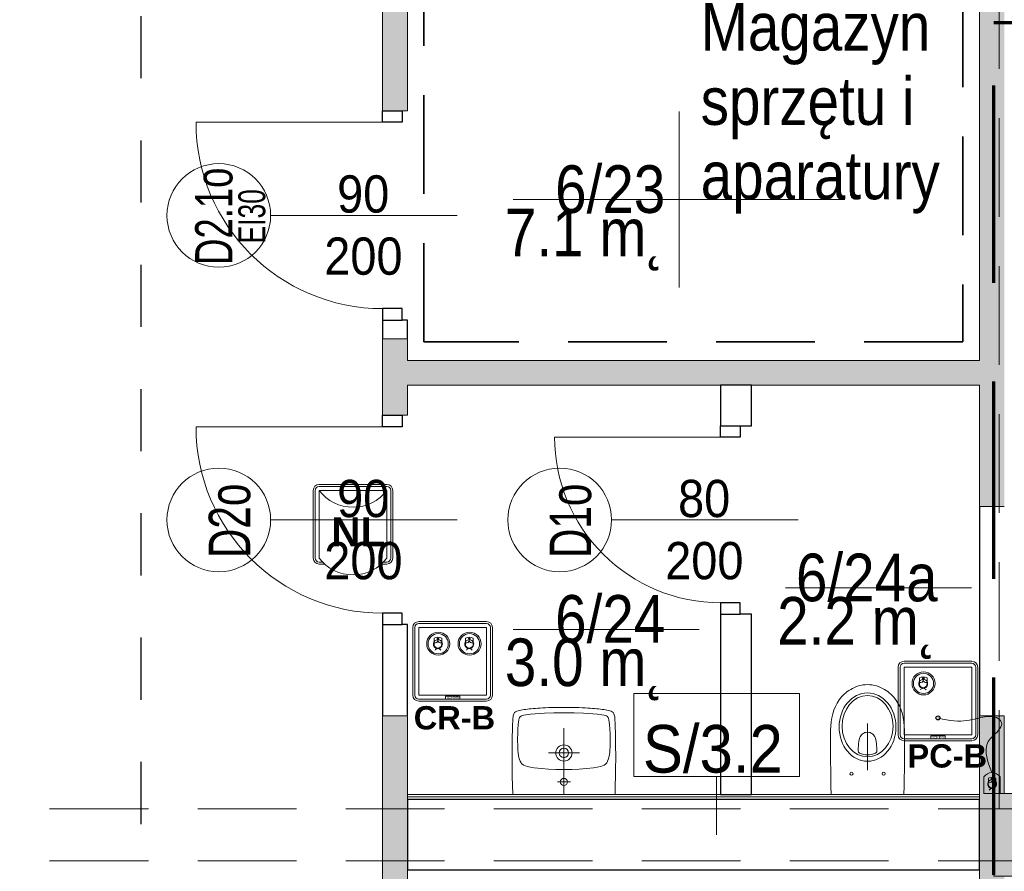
# Model space of a CAD drawing. Header units: centimetres. Extents: x -1253 to 21770, y -8842 to 3590.
# Tile 14 of 120: x -498 to -23, y 391 to 802. Entities that reach past the tile are written whole.
import ezdxf

# ---------------------------------------------------------------- set-up
doc = ezdxf.new("R2010")
doc.units = ezdxf.units.CM
for name, pattern in [('Dash', [60, 30, -30]), ('Długa kreska', [142.875, 95.25, -47.625]), ('Hidden', [71.4375, 47.625, -23.8125]), ('Ukryte', [71.438, 47.625, -23.813])]:
    doc.linetypes.add(name, pattern=pattern)
for name, color, linetype, lineweight in [('A-ANNO-NOTE', 131, 'Continuous', 9), ('A-AREA-IDEN', 2, 'Continuous', 13), ('A-DETL', 90, 'Continuous', 9), ('A-DETL-GENF', 92, 'Continuous', 9), ('A-DETL-HDLN', 90, 'Ukryte', 9), ('A-DETL-MEDM', 33, 'Continuous', 13), ('A-DOOR', 31, 'Continuous', 13), ('A-WALL', 113, 'Continuous', 13), ('A-WALL-FNSH', 113, 'Continuous', 13), ('A-WALL-IDEN', 211, 'Continuous', 13), ('A-WALL-PATT', 111, 'Continuous', 13), ('P-SANR-FIXT', 6, 'Continuous', 9), ('PRZYW_Elementy_inst_przyw', 7, 'Continuous', 9), ('S-COLS', 52, 'Continuous', 13)]:
    doc.layers.add(name, color=color, linetype=linetype, lineweight=lineweight)
doc.styles.add('adam', font='arialbd.ttf')
doc.styles.add('Arial', font='arial.ttf', dxfattribs={"width": 0.9, "height": 18})
doc.styles.add('Arial_1', font='arial.ttf', dxfattribs={"width": 0.7, "height": 20})
doc.styles.add('Arial_11', font='arial.ttf', dxfattribs={"width": 0.85, "height": 23})
doc.styles.add('Arial_12', font='arial.ttf', dxfattribs={"width": 0.9, "height": 23})
doc.styles.add('Arial_2', font='arial.ttf', dxfattribs={"width": 0.7, "height": 13})
doc.styles.add('Arial_3', font='arial.ttf', dxfattribs={"width": 0.7, "height": 18})

# ---------------------------------------------------------------- blocks, each defined once
blk = doc.blocks.new('M_Concrete-rengular-Column - 300 x 400mm-1795933-6_piętro IV __13_80 m_ - stan projektowany')
at = {"layer": 'S-COLS', "lineweight": 9}
blk.add_hatch(color=254, dxfattribs=at).paths.add_polyline_path([(15, -20), (15, 20), (-15, 20), (-15, -20)], flags=0)
for p, q in [((15, 20), (-15, 20)), ((-15, 20), (-15, -20)), ((15, -20), (15, 20)), ((-15, -20), (15, -20))]:
    blk.add_line(p, q, dxfattribs=at)
blk = doc.blocks.new('DRZWI 1S - automatyczna etykieta - Drzwi 80 _łazienkowe_-2398094-6_piętro IV __13_80 m_ - stan projektowany')
at = {"layer": 'A-DETL-GENF'}
for p, q in [((-45.5, 7.5), (-45.5, -2)), ((-40, 7.5), (-45.5, 7.5)), ((-40, -2), (-40, 7.5)), ((45.5, 7.5), (40, 7.5)), ((40, 7.5), (40, -2)), ((45.5, -2), (45.5, 7.5)), ((-45.5, -2), (-40, -2)), ((40, -2), (45.5, -2))]:
    blk.add_line(p, q, dxfattribs=at)
at = {"layer": 'A-DETL-MEDM', "lineweight": 25}
for p, q in [((-40, 7.5), (-45.5, 7.5)), ((-45.5, 7.5), (-45.5, -2)), ((-40, -2), (-40, 7.5)), ((40, -2), (40, 7.5)), ((40, 7.5), (45.5, 7.5)), ((45.5, 7.5), (45.5, -2)), ((-45.5, -2), (-40, -2)), ((45.5, -2), (40, -2))]:
    blk.add_line(p, q, dxfattribs=at)
at = {"layer": 'A-DOOR'}
blk.add_line((40, 7.5), (40, 87.5), dxfattribs=at)
blk.add_arc((40, 7.5), 80, 90, 180, dxfattribs=at)
blk = doc.blocks.new('Miska ustępowa Nova Pro - Type 1-2357339-6_piętro IV __13_80 m_ - stan projektowany')
at = {"layer": 'P-SANR-FIXT'}
for p, q in [((7.14, 71.54), (6.17, 71.14)), ((8.15, 71.86), (7.14, 71.54)), ((9.18, 72.13), (8.15, 71.86)), ((10.24, 72.33), (9.18, 72.13)), ((11.35, 72.45), (10.24, 72.33)), ((12.51, 72.5), (11.35, 72.45)), ((13.65, 72.45), (12.51, 72.5)), ((14.76, 72.33), (13.65, 72.45)), ((15.82, 72.13), (14.76, 72.33)), ((16.85, 71.86), (15.82, 72.13)), ((17.86, 71.54), (16.85, 71.86)), ((18.83, 71.14), (17.86, 71.54)), ((-0.04, 66.56), (-1.2, 65.13)), ((1.27, 67.89), (-0.04, 66.56)), ((1.98, 68.53), (1.27, 67.89)), ((2.72, 69.12), (1.98, 68.53)), ((3.54, 69.69), (2.72, 69.12)), ((4.37, 70.21), (3.54, 69.69)), ((5.26, 70.7), (4.37, 70.21)), ((6.17, 71.14), (5.26, 70.7)), ((19.74, 70.7), (18.83, 71.14)), ((20.63, 70.21), (19.74, 70.7)), ((21.46, 69.69), (20.63, 70.21)), ((22.28, 69.12), (21.46, 69.69)), ((23.02, 68.53), (22.28, 69.12)), ((23.73, 67.89), (23.02, 68.53)), ((25.04, 66.56), (23.73, 67.89)), ((26.2, 65.13), (25.04, 66.56)), ((-3.03, 61.94), (-3.74, 60.22)), ((-2.19, 63.57), (-3.03, 61.94)), ((-1.2, 65.13), (-2.19, 63.57)), ((27.19, 63.57), (26.2, 65.13)), ((28.03, 61.94), (27.19, 63.57)), ((28.74, 60.22), (28.03, 61.94)), ((-4.31, 58.39), (-4.73, 56.49)), ((-3.74, 60.22), (-4.31, 58.39)), ((29.31, 58.39), (28.74, 60.22)), ((29.75, 56.49), (29.31, 58.39)), ((-5.24, 52.47), (-5.32, 50.35)), ((-5.05, 54.52), (-5.24, 52.47)), ((-4.73, 56.49), (-5.05, 54.52)), ((12.5, 31.27), (12.5, 53.76)), ((30.05, 54.52), (29.75, 56.49)), ((30.24, 52.47), (30.05, 54.52)), ((30.32, 50.35), (30.24, 52.47)), ((-5.32, 50.35), (-5.32, 42.86)), ((8.96, 47.27), (9.26, 47.81)), ((9.26, 47.81), (9.6, 48.26)), ((9.6, 48.26), (9.97, 48.6)), ((9.97, 48.6), (10.37, 48.9)), ((10.37, 48.9), (10.79, 49.14)), ((10.79, 49.14), (11.21, 49.32)), ((11.21, 49.32), (11.62, 49.44)), ((11.62, 49.44), (12.51, 49.54)), ((12.51, 49.54), (13.38, 49.44)), ((13.38, 49.44), (13.8, 49.32)), ((13.8, 49.32), (14.24, 49.14)), ((14.24, 49.14), (14.63, 48.9)), ((14.63, 48.9), (15.03, 48.6)), ((15.03, 48.6), (15.4, 48.26)), ((15.4, 48.26), (15.74, 47.81)), ((15.74, 47.81), (16.04, 47.27)), ((30.32, 42.86), (30.32, 50.35)), ((-5.32, 42.86), (-5.29, 35.28)), ((8.05, 41.8), (8.1, 43.03)), ((8.1, 43.03), (8.2, 44.11)), ((8.2, 44.11), (8.32, 45.08)), ((8.32, 45.08), (8.47, 45.91)), ((8.47, 45.91), (8.69, 46.65)), ((8.69, 46.65), (8.96, 47.27)), ((16.04, 47.27), (16.31, 46.65)), ((16.31, 46.65), (16.53, 45.91)), ((16.53, 45.91), (16.71, 45.08)), ((16.71, 45.08), (16.83, 44.11)), ((16.83, 44.11), (16.9, 43.03)), ((16.9, 43.03), (16.95, 41.8)), ((30.29, 35.28), (30.32, 42.86)), ((8.05, 40.44), (8.05, 41.8)), ((8.1, 40.12), (8.05, 40.44)), ((8.22, 39.82), (8.1, 40.12)), ((8.42, 39.58), (8.22, 39.82)), ((8.67, 39.4), (8.42, 39.58)), ((9.6, 39.06), (8.67, 39.4)), ((10.56, 38.79), (9.6, 39.06)), ((11.53, 38.64), (10.56, 38.79)), ((12.51, 38.59), (11.53, 38.64)), ((13.47, 38.64), (12.51, 38.59)), ((14.44, 38.79), (13.47, 38.64)), ((15.4, 39.06), (14.44, 38.79)), ((16.34, 39.4), (15.4, 39.06)), ((16.58, 39.58), (16.34, 39.4)), ((16.78, 39.82), (16.58, 39.58)), ((16.93, 40.12), (16.78, 39.82)), ((16.95, 40.44), (16.93, 40.12)), ((16.95, 41.8), (16.95, 40.44)), ((-5.29, 35.28), (-5.24, 31.44)), ((30.27, 31.44), (30.29, 35.28)), ((-5.24, 31.44), (-5.2, 27.52)), ((30.22, 27.52), (30.27, 31.44)), ((-5.2, 27.52), (-5.15, 23.54)), ((30.15, 23.54), (30.22, 27.52)), ((-5.15, 23.54), (-5.05, 19.5)), ((30.05, 19.5), (30.15, 23.54))]:
    blk.add_line(p, q, dxfattribs=at)
for centre in [(4.76, 29.5), (20.24, 29.5)]:
    blk.add_circle(centre, 0.752, dxfattribs=at)
for centre, major_axis, ratio in [((12.5, 52.01), (0, 16.5), 0.830338), ((12.5, 52.42), (0, 14.8), 0.83084)]:
    blk.add_ellipse(centre, major_axis=major_axis, ratio=ratio, dxfattribs=at)
blk = doc.blocks.new('Umywalka koło Nova Pro - Pro 50-2362071-6_piętro IV __13_80 m_ - stan projektowany')
at = {"layer": 'P-SANR-FIXT'}
for p, q in [((-12, 56.87), (-11.92, 57.37)), ((-11.92, 57.37), (-11.82, 57.88)), ((-11.82, 57.88), (-11.71, 58.17)), ((-11.6, 58.46), (-11.79, 57.88)), ((-11.71, 58.17), (-11.6, 58.46)), ((-11.6, 58.46), (-11.26, 58.97)), ((-11.26, 58.97), (-11.6, 58.46)), ((-11.26, 58.97), (-10.8, 59.34)), ((-10.8, 59.34), (-11.26, 58.97)), ((-10.8, 59.34), (-10.24, 59.61)), ((-10.24, 59.61), (-10.8, 59.34)), ((-10.24, 59.61), (-9.61, 59.82)), ((-9.61, 59.82), (-10.24, 59.61)), ((-9.61, 59.82), (-8.94, 60.01)), ((-8.94, 60.01), (-9.61, 59.82)), ((-8.94, 60.01), (-8.25, 60.14)), ((-8.25, 60.14), (-8.94, 60.01)), ((-8.7, 56.84), (-8.51, 57.05)), ((-8.51, 57.05), (-8.03, 57.35)), ((-8.25, 60.14), (-7.5, 60.3)), ((-7.5, 60.3), (-8.25, 60.14)), ((-8.03, 57.35), (-7.53, 57.56)), ((-7.53, 57.56), (-6.97, 57.72)), ((-7.5, 60.3), (-6.73, 60.41)), ((-6.73, 60.41), (-7.5, 60.3)), ((-6.97, 57.72), (-5.88, 57.93)), ((-6.73, 60.41), (-5.93, 60.54)), ((-5.93, 60.54), (-6.73, 60.41)), ((-5.93, 60.54), (-5.1, 60.65)), ((-5.1, 60.65), (-5.93, 60.54)), ((-5.88, 57.93), (-3.64, 58.25)), ((-5.1, 60.65), (-4.2, 60.75)), ((-4.2, 60.75), (-5.1, 60.65)), ((-4.2, 60.75), (-3.27, 60.86)), ((-3.27, 60.86), (-4.2, 60.75)), ((-3.64, 58.25), (-1.4, 58.44)), ((-3.27, 60.86), (-2.28, 60.94)), ((-2.28, 60.94), (-3.27, 60.86)), ((-2.28, 60.94), (-1.24, 61.02)), ((-1.24, 61.02), (-2.28, 60.94)), ((-1.4, 58.44), (3.1, 58.68)), ((-1.24, 61.02), (-0.15, 61.13)), ((-0.15, 61.13), (-1.24, 61.02)), ((-0.15, 61.13), (1.05, 61.21)), ((1.05, 61.21), (-0.15, 61.13)), ((1.05, 61.21), (2.3, 61.26)), ((2.3, 61.26), (1.05, 61.21)), ((2.3, 61.26), (3.66, 61.34)), ((3.66, 61.34), (2.3, 61.26)), ((3.1, 58.68), (7.6, 58.81)), ((3.66, 61.34), (5.12, 61.39)), ((5.12, 61.39), (3.66, 61.34)), ((5.12, 61.39), (6.72, 61.45)), ((6.72, 61.45), (5.12, 61.39)), ((6.72, 61.45), (8.45, 61.47)), ((8.45, 61.47), (6.72, 61.45)), ((7.6, 58.81), (9.86, 58.89)), ((8.45, 61.47), (10.4, 61.5)), ((10.4, 61.5), (8.45, 61.47)), ((9.86, 58.89), (11.04, 58.92)), ((10.4, 61.5), (14.63, 61.5)), ((14.63, 61.5), (10.4, 61.5)), ((11.04, 58.92), (11.7, 58.92)), ((11.7, 58.92), (12.5, 58.94)), ((12.5, 58.94), (13.3, 58.92)), ((13.3, 58.92), (13.99, 58.92)), ((13.99, 58.92), (15.14, 58.89)), ((14.63, 61.5), (16.55, 61.47)), ((16.55, 61.47), (14.63, 61.5)), ((15.14, 58.89), (17.4, 58.81)), ((16.55, 61.47), (18.31, 61.45)), ((18.31, 61.45), (16.55, 61.47)), ((17.4, 58.81), (21.9, 58.68)), ((18.31, 61.45), (19.88, 61.39)), ((19.88, 61.39), (18.31, 61.45)), ((19.88, 61.39), (21.34, 61.34)), ((21.34, 61.34), (19.88, 61.39)), ((21.34, 61.34), (22.7, 61.26)), ((22.7, 61.26), (21.34, 61.34)), ((21.9, 58.68), (26.4, 58.44)), ((22.7, 61.26), (23.98, 61.21)), ((23.98, 61.21), (22.7, 61.26)), ((23.98, 61.21), (25.15, 61.13)), ((25.15, 61.13), (23.98, 61.21)), ((25.15, 61.13), (26.24, 61.02)), ((26.24, 61.02), (25.15, 61.13)), ((26.24, 61.02), (27.31, 60.94)), ((27.31, 60.94), (26.24, 61.02)), ((26.4, 58.44), (28.64, 58.25)), ((27.31, 60.94), (28.29, 60.86)), ((28.29, 60.86), (27.31, 60.94)), ((28.29, 60.86), (29.23, 60.75)), ((29.23, 60.75), (28.29, 60.86)), ((28.64, 58.25), (30.88, 57.93)), ((29.23, 60.75), (30.1, 60.65)), ((30.1, 60.65), (29.23, 60.75)), ((30.1, 60.65), (30.93, 60.54)), ((30.93, 60.54), (30.1, 60.65)), ((30.88, 57.93), (31.97, 57.72)), ((30.93, 60.54), (31.76, 60.41)), ((31.76, 60.41), (30.93, 60.54)), ((31.76, 60.41), (32.5, 60.3)), ((32.5, 60.3), (31.76, 60.41)), ((31.97, 57.72), (32.53, 57.56)), ((32.5, 60.3), (33.25, 60.14)), ((33.25, 60.14), (32.5, 60.3)), ((32.53, 57.56), (33.06, 57.35)), ((33.06, 57.35), (33.54, 57.05)), ((33.25, 60.14), (33.97, 60.01)), ((33.97, 60.01), (33.25, 60.14)), ((33.54, 57.05), (33.73, 56.84)), ((33.97, 60.01), (34.63, 59.82)), ((34.63, 59.82), (33.97, 60.01)), ((34.63, 59.82), (35.24, 59.61)), ((35.24, 59.61), (34.63, 59.82)), ((35.24, 59.61), (35.8, 59.34)), ((35.8, 59.34), (35.24, 59.61)), ((35.8, 59.34), (36.28, 58.97)), ((36.28, 58.97), (35.8, 59.34)), ((36.28, 58.97), (36.6, 58.46)), ((36.6, 58.46), (36.28, 58.97)), ((36.6, 58.46), (36.82, 57.88)), ((36.82, 57.88), (36.92, 57.37)), ((36.92, 57.37), (37.03, 56.87)), ((-12.3, 51.67), (-12.27, 52.39)), ((-12.27, 52.39), (-12.24, 53.11)), ((-12.24, 53.11), (-12.22, 53.78)), ((-12.22, 53.78), (-12.19, 54.44)), ((-12.19, 54.44), (-12.16, 55.08)), ((-12.16, 55.08), (-12.14, 55.72)), ((-12.14, 55.72), (-12.08, 56.31)), ((-12.08, 56.31), (-12, 56.87)), ((-9.71, 51.06), (-9.53, 53.32)), ((-9.53, 53.32), (-9.39, 54.44)), ((-9.39, 54.44), (-9.21, 55.53)), ((-9.21, 55.53), (-9.05, 56.09)), ((-9.05, 56.09), (-8.86, 56.6)), ((-8.86, 56.6), (-8.7, 56.84)), ((33.73, 56.84), (33.86, 56.6)), ((33.86, 56.6), (34.07, 56.09)), ((34.07, 56.09), (34.21, 55.53)), ((34.21, 55.53), (34.39, 54.44)), ((34.39, 54.44), (34.53, 53.32)), ((34.53, 53.32), (34.71, 51.06)), ((37.03, 56.87), (37.08, 56.31)), ((37.08, 56.31), (37.14, 55.72)), ((37.14, 55.72), (37.16, 55.08)), ((37.16, 55.08), (37.19, 54.44)), ((37.19, 54.44), (37.22, 53.78)), ((37.22, 53.78), (37.24, 53.11)), ((37.24, 53.11), (37.27, 52.39)), ((37.27, 52.39), (37.3, 51.67)), ((-12.4, 47.38), (-12.38, 48.56)), ((-12.38, 48.56), (-12.35, 49.38)), ((-12.35, 50.15), (-12.32, 50.93)), ((-12.35, 49.38), (-12.35, 50.15)), ((-12.32, 50.93), (-12.3, 51.67)), ((-9.84, 46.56), (-9.79, 48.82)), ((-9.79, 48.82), (-9.71, 51.06)), ((12.5, 19.5), (12.5, 51.5)), ((34.71, 51.06), (34.82, 48.82)), ((34.82, 48.82), (34.84, 46.56)), ((37.3, 51.67), (37.32, 50.93)), ((37.32, 50.93), (37.35, 50.15)), ((37.35, 50.15), (37.35, 49.38)), ((37.35, 49.38), (37.38, 48.56)), ((37.38, 48.56), (37.4, 47.38)), ((-12.48, 41.31), (-12.46, 42.99)), ((-12.46, 44), (-12.43, 44.96)), ((-12.46, 42.99), (-12.46, 44)), ((-12.43, 45.89), (-12.4, 46.8)), ((-12.43, 44.96), (-12.43, 45.89)), ((-12.4, 46.8), (-12.4, 47.38)), ((-9.76, 42.06), (-9.84, 46.56)), ((34.84, 46.56), (34.76, 42.06)), ((37.4, 47.38), (37.43, 46.8)), ((37.43, 46.8), (37.43, 45.89)), ((37.43, 45.89), (37.46, 44.96)), ((37.46, 44.96), (37.46, 44)), ((37.46, 44), (37.48, 42.99)), ((37.48, 42.99), (37.48, 41.31)), ((-12.51, 37.8), (-12.48, 39.63)), ((-12.48, 39.63), (-12.48, 41.31)), ((-9.74, 41.37), (-9.76, 42.06)), ((-9.71, 41.05), (-9.74, 41.37)), ((-9.69, 40.65), (-9.71, 41.05)), ((-9.61, 39.77), (-9.69, 40.65)), ((-9.37, 38.04), (-9.61, 39.77)), ((-8.91, 36.36), (-9.37, 38.04)), ((20.01, 39.5), (5.01, 39.5)), ((34.37, 38.04), (33.91, 36.36)), ((34.63, 39.77), (34.37, 38.04)), ((34.69, 40.65), (34.63, 39.77)), ((34.71, 41.05), (34.69, 40.65)), ((34.74, 41.37), (34.71, 41.05)), ((34.76, 42.06), (34.74, 41.37)), ((37.48, 41.31), (37.51, 39.63)), ((37.51, 39.63), (37.51, 35.77)), ((-12.48, 35.77), (-12.51, 37.8)), ((-12.48, 33.48), (-12.48, 35.77)), ((-12.45, 30.85), (-12.48, 33.48)), ((-8.62, 35.53), (-8.91, 36.36)), ((-8.19, 34.76), (-8.62, 35.53)), ((-7.93, 34.41), (-8.19, 34.76)), ((-7.61, 34.12), (-7.93, 34.41)), ((-6.89, 33.64), (-7.61, 34.12)), ((-6.09, 33.3), (-6.89, 33.64)), ((-5.24, 33.03), (-6.09, 33.3)), ((31.09, 33.3), (30.26, 33.03)), ((31.89, 33.64), (31.09, 33.3)), ((32.61, 34.12), (31.89, 33.64)), ((32.93, 34.41), (32.61, 34.12)), ((33.19, 34.76), (32.93, 34.41)), ((33.62, 35.53), (33.19, 34.76)), ((33.91, 36.36), (33.62, 35.53)), ((37.48, 33.48), (37.45, 30.85)), ((37.51, 35.77), (37.48, 33.48)), ((-12.4, 27.78), (-12.45, 30.85)), ((-3.53, 32.66), (-5.24, 33.03)), ((-1.83, 32.39), (-3.53, 32.66)), ((1.66, 31.99), (-1.83, 32.39)), ((5.15, 31.7), (1.66, 31.99)), ((8.64, 31.56), (5.15, 31.7)), ((10.37, 31.51), (8.64, 31.56)), ((14.63, 31.51), (10.37, 31.51)), ((16.36, 31.56), (14.63, 31.51)), ((19.88, 31.7), (16.36, 31.56)), ((23.34, 31.99), (19.88, 31.7)), ((26.83, 32.39), (23.34, 31.99)), ((28.56, 32.66), (26.83, 32.39)), ((30.26, 33.03), (28.56, 32.66)), ((37.45, 30.85), (37.4, 27.78)), ((-12.32, 24.08), (-12.4, 27.78)), ((-12.19, 19.5), (-12.32, 24.08)), ((15.72, 25.52), (9.46, 25.52)), ((37.32, 24.08), (37.19, 19.5)), ((37.4, 27.78), (37.32, 24.08))]:
    blk.add_line(p, q, dxfattribs=at)
for centre, radius in [((12.51, 39.5), 3.92), ((12.51, 39.5), 2.28), ((12.5, 25.52), 1.72)]:
    blk.add_circle(centre, radius, dxfattribs=at)
blk = doc.blocks.new('DRZWI 1S - automatyczna etykieta - Drzwi 90 _łazienkowe_-2252079-6_piętro IV __13_80 m_ - stan projektowany')
at = {"layer": 'A-DETL-GENF'}
for p, q in [((-50.5, 6), (-50.5, -3.5)), ((-45, 6), (-50.5, 6)), ((-45, -3.5), (-45, 6)), ((50.5, 6), (45, 6)), ((45, 6), (45, -3.5)), ((50.5, -3.5), (50.5, 6)), ((-50.5, -3.5), (-45, -3.5)), ((45, -3.5), (50.5, -3.5))]:
    blk.add_line(p, q, dxfattribs=at)
at = {"layer": 'A-DETL-MEDM', "lineweight": 25}
for p, q in [((-45, 6), (-50.5, 6)), ((-50.5, 6), (-50.5, -3.5)), ((-45, -3.5), (-45, 6)), ((45, -3.5), (45, 6)), ((45, 6), (50.5, 6)), ((50.5, 6), (50.5, -3.5)), ((-50.5, -3.5), (-45, -3.5)), ((50.5, -3.5), (45, -3.5))]:
    blk.add_line(p, q, dxfattribs=at)
at = {"layer": 'A-DOOR'}
blk.add_line((45, 6), (45, 96), dxfattribs=at)
blk.add_arc((45, 6), 90, 90, 180, dxfattribs=at)
blk = doc.blocks.new('DRZWI 1S - automatyczna etykieta - Drzwi 90 _PPOŻ EI30 łazienkowe_-2486748-6_piętro IV __13_80 m_ - stan projektowany')
at = {"layer": 'A-DETL-GENF'}
for p, q in [((-50.5, 6), (-50.5, -3.5)), ((-45, 6), (-50.5, 6)), ((-45, -3.5), (-45, 6)), ((50.5, 6), (45, 6)), ((45, 6), (45, -3.5)), ((50.5, -3.5), (50.5, 6)), ((-50.5, -3.5), (-45, -3.5)), ((45, -3.5), (50.5, -3.5))]:
    blk.add_line(p, q, dxfattribs=at)
at = {"layer": 'A-DETL-MEDM', "lineweight": 25}
for p, q in [((-45, 6), (-50.5, 6)), ((-50.5, 6), (-50.5, -3.5)), ((-45, -3.5), (-45, 6)), ((45, -3.5), (45, 6)), ((45, 6), (50.5, 6)), ((50.5, 6), (50.5, -3.5)), ((-50.5, -3.5), (-45, -3.5)), ((50.5, -3.5), (45, -3.5))]:
    blk.add_line(p, q, dxfattribs=at)
at = {"layer": 'A-DOOR'}
blk.add_line((45, 6), (45, 96), dxfattribs=at)
blk.add_arc((45, 6), 90, 90, 180, dxfattribs=at)
blk = doc.blocks.new('METKA_POMIESZCZENIA2 - Krótka - bez ramki 2-2396683-6_piętro IV __13_80 m_ - stan projektowany')
at = {"layer": 'A-AREA-IDEN'}
blk.add_line((0.0976, 0), (-0.8, 0), dxfattribs=at)
blk = doc.blocks.new('METKA_POMIESZCZENIA2 - Rozbudowana krótka - bez ramki-2403173-6_piętro IV __13_80 m_ - stan projektowany')
at = {"layer": 'A-AREA-IDEN'}
for p, q in [((0, 0.425), (0, 0)), ((0.0976, 0), (-0.8, 0)), ((-0.8, 0), (0.8, 0)), ((0, 0), (0, -0.425))]:
    blk.add_line(p, q, dxfattribs=at)
blk = doc.blocks.new('ET sciana_AT7 - 10mm-2270614-6_piętro IV __13_80 m_ - stan projektowany')
at = {"layer": 'A-WALL-IDEN'}
for p, q in [((-0.4, 0.196875), (0.4, 0.196875)), ((-0.4, -0.203125), (-0.4, 0.196875)), ((0.4, 0.196875), (0.4, -0.203125)), ((-0.4, -0.203125), (0.4, -0.203125))]:
    blk.add_line(p, q, dxfattribs=at)
blk = doc.blocks.new('LN-4kB')
for centre in [(0, 9.5), (0, -23.14)]:
    blk.add_arc(centre, 20.48, 217.175, 322.825)
at = {"layer": 'PRZYW_Elementy_inst_przyw'}
for p, q in [((16.32, 0), (-16.32, 0)), ((-19.2, -2.88), (-19.2, -35.52)), ((-18.24, -2.88), (-18.24, -35.52)), ((-16.32, -0.96), (16.32, -0.96)), ((18.24, -2.88), (18.24, -35.52)), ((19.2, -35.52), (19.2, -2.88)), ((-16.32, -37.44), (-14.67, -37.44)), ((14.67, -37.44), (16.32, -37.44)), ((-16.32, -38.4), (-13.67, -38.4)), ((13.67, -38.4), (16.32, -38.4))]:
    blk.add_line(p, q, dxfattribs=at)
at = {"layer": 'PRZYW_Elementy_inst_przyw', "color": 7}
for p, q in [((-16.32, -35.52), (-16.32, -2.88)), ((-16.32, -2.88), (16.32, -2.88)), ((16.32, -2.88), (16.32, -35.52))]:
    blk.add_line(p, q, dxfattribs=at)
at = {"layer": 'PRZYW_Elementy_inst_przyw'}
for centre, radius, start, end in [((-16.32, -2.88), 2.88, 90, 180), ((16.32, -2.88), 2.88, 0, 90), ((-16.32, -2.88), 1.92, 90, 180), ((16.32, -2.88), 1.92, 0, 90), ((-16.32, -35.52), 2.88, 180, 270), ((-16.32, -35.52), 1.92, 180, 270), ((16.32, -35.52), 2.88, 270, 0), ((16.32, -35.52), 1.92, 270, 0)]:
    blk.add_arc(centre, radius, start, end, dxfattribs=at)
at = {"layer": 'PRZYW_Elementy_inst_przyw', "color": 150, "lineweight": 5, "insert": (-10.49, -15.87), "char_height": 2.5, "width": 28.6554, "attachment_point": 1, "style": 'adam'}
blk.add_mtext('{\\H5.6x;\\C256;NL}', dxfattribs=at)
blk = doc.blocks.new('Ikona')
at = {"layer": 'PRZYW_Elementy_inst_przyw'}
h = blk.add_hatch(color=1, dxfattribs=at)
h.dxf.hatch_style = 1
h.paths.add_polyline_path([(-1065.97, 3801.31), (-1066.17, 3801.31), (-1066.17, 3801.08), (-1065.97, 3801.08)])
h.paths.add_polyline_path([(-1065.97, 3801.08), (-1066.17, 3801.08), (-1066.17, 3800.87), (-1065.97, 3800.87)])
h.paths.add_polyline_path([(-1065.74, 3801.08), (-1065.97, 3801.08), (-1065.97, 3800.87), (-1065.74, 3800.87)])
h.paths.add_polyline_path([(-1066.17, 3801.08), (-1066.41, 3801.08), (-1066.41, 3800.87), (-1066.17, 3800.87)])
h.paths.add_polyline_path([(-1065.97, 3800.87), (-1066.17, 3800.87), (-1066.17, 3800.64), (-1065.97, 3800.64)])
at = {"layer": 'PRZYW_Elementy_inst_przyw', "color": 1}
for p, q in [((-1067.65, 3799.71), (-1067.65, 3801.21)), ((-1064.49, 3799.71), (-1064.49, 3801.21))]:
    blk.add_line(p, q, dxfattribs=at)
for points in [[(-1065.74, 3801.08), (-1065.74, 3800.87), (-1066.41, 3800.87), (-1066.41, 3801.08)], [(-1066.17, 3801.31), (-1065.97, 3801.31), (-1065.97, 3800.64), (-1066.17, 3800.64)]]:
    blk.add_lwpolyline(points, close=True, dxfattribs=at)
for centre, radius, start, end in [((-1066.07, 3798.03), 3.55, 63.5398, 116.4602), ((-1066.07, 3798.74), 1.85, 31.7978, 276.8309), ((-1066.06, 3798.68), 1.6, 156.7793, 23.2207), ((-1066.07, 3798.72), 1.65, 89.6447, 89.8927), ((-1066.08, 3798.74), 1.86, 277.2029, 31.4258), ((-1066.07, 3795.45), 1.43, 32.8175, 147.1825)]:
    blk.add_arc(centre, radius, start, end, dxfattribs=at)
at = {"layer": 'PRZYW_Elementy_inst_przyw', "color": 1, "lineweight": 5}
for centre, start, end in [((-1067.2, 3800.4), 253.1892, 358.3615), ((-1064.92, 3800.4), 181.6385, 286.8108)]:
    blk.add_arc(centre, 1.14, start, end, dxfattribs=at)
blk = doc.blocks.new('PC-B')
at = {"layer": 'PRZYW_Elementy_inst_przyw'}
for p, q in [((16.32, 0), (-16.32, 0)), ((-19.2, -2.88), (-19.2, -35.52)), ((-18.24, -2.88), (-18.24, -35.52)), ((-16.32, -0.96), (16.32, -0.96)), ((18.24, -2.88), (18.24, -35.52)), ((19.2, -35.52), (19.2, -2.88)), ((-16.32, -37.44), (16.32, -37.44)), ((-16.32, -38.4), (16.32, -38.4))]:
    blk.add_line(p, q, dxfattribs=at)
at = {"layer": 'PRZYW_Elementy_inst_przyw', "color": 7}
blk.add_lwpolyline([(-16.32, -2.88), (16.32, -2.88), (16.32, -35.52), (-16.32, -35.52)], close=True, dxfattribs=at)
at = {"layer": 'PRZYW_Elementy_inst_przyw', "color": 0}
blk.add_lwpolyline([(-3.49, -36.08), (3.49, -36.08), (3.49, -37.44), (-3.49, -37.44)], close=True, dxfattribs=at)
at = {"layer": 'PRZYW_Elementy_inst_przyw', "color": 0, "lineweight": 5, "ltscale": 0.4}
blk.add_lwpolyline([(29.98, -55.8), (29.98, -63.78), (22.13, -63.78), (22.13, -55.8)], dxfattribs=at)
at = {"layer": 'PRZYW_Elementy_inst_przyw', "lineweight": 5}
for radius in [5.55, 4.87]:
    blk.add_circle((-6.96, -10.7), radius, dxfattribs=at)
at = {"layer": 'PRZYW_Elementy_inst_przyw', "linetype": 'Continuous', "lineweight": -3, "ltscale": 0.4}
blk.add_circle((0, -27.36), 0.96, dxfattribs=at)
at = {"layer": 'PRZYW_Elementy_inst_przyw'}
for centre, radius, start, end in [((-16.32, -2.88), 2.88, 90, 180), ((16.32, -2.88), 2.88, 0, 90), ((-16.32, -2.88), 1.92, 90, 180), ((16.32, -2.88), 1.92, 0, 90), ((-16.32, -35.52), 2.88, 180, 270), ((-16.32, -35.52), 1.92, 180, 270), ((16.32, -35.52), 2.88, 270, 0), ((16.32, -35.52), 1.92, 270, 0)]:
    blk.add_arc(centre, radius, start, end, dxfattribs=at)
at = {"layer": 'PRZYW_Elementy_inst_przyw', "color": 0, "lineweight": 5, "ltscale": 0.4}
blk.add_arc((26.05, -58.49), 4.75, 34.3565, 145.6435, dxfattribs=at)
at = {"layer": 'PRZYW_Elementy_inst_przyw', "color": 0, "linetype": 'Continuous', "lineweight": 5, "ltscale": 0.4}
blk.add_open_spline([(0, -27.36), (11.69, -30.77), (24.21, -24.31), (33.16, -29.41), (27.42, -35.44), (20.7, -41.6), (26.05, -53.73)], degree=3, dxfattribs=at)
at = {"layer": 'PRZYW_Elementy_inst_przyw', "lineweight": 5, "xscale": 1.155937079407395, "yscale": 1.155937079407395, "zscale": 1.155937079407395}
for p in [(1225.21, -4402), (1258.45, -4450.36)]:
    blk.add_blockref('Ikona', p, dxfattribs=at)
at = {"layer": 'PRZYW_Elementy_inst_przyw', "color": 0, "insert": (-2.71, -36.19), "char_height": 1.056, "attachment_point": 1}
blk.add_mtext_dynamic_manual_height_columns('SCHIMA', width=11.8192, gutter_width=12.5, heights=[0], dxfattribs=at)
at = {"layer": 'PRZYW_Elementy_inst_przyw', "color": 7, "linetype": 'Continuous', "lineweight": -3, "style": 'adam'}
blk.add_attdef('NAZWA', (-14.71, -51.32), '', height=11.25, dxfattribs=at)
blk = doc.blocks.new('Ikona2')
at = {"layer": 'PRZYW_Elementy_inst_przyw'}
h = blk.add_hatch(color=106, dxfattribs=at)
h.dxf.hatch_style = 1
h.paths.add_polyline_path([(0.1, -0.27), (-0.1, -0.27), (-0.1, -0.5), (0.1, -0.5)])
h.paths.add_polyline_path([(0.1, -0.5), (-0.1, -0.5), (-0.1, -0.7), (0.1, -0.7)])
h.paths.add_polyline_path([(0.34, -0.5), (0.1, -0.5), (0.1, -0.7), (0.34, -0.7)])
h.paths.add_polyline_path([(-0.1, -0.5), (-0.34, -0.5), (-0.34, -0.7), (-0.1, -0.7)])
h.paths.add_polyline_path([(0.1, -0.7), (-0.1, -0.7), (-0.1, -0.94), (0.1, -0.94)])
at = {"layer": 'PRZYW_Elementy_inst_przyw', "color": 106}
for p, q in [((-1.58, -1.86), (-1.58, -0.37)), ((1.58, -1.86), (1.58, -0.37))]:
    blk.add_line(p, q, dxfattribs=at)
for points in [[(0.34, -0.5), (0.34, -0.7), (-0.34, -0.7), (-0.34, -0.5)], [(-0.1, -0.27), (0.1, -0.27), (0.1, -0.94), (-0.1, -0.94)]]:
    blk.add_lwpolyline(points, close=True, dxfattribs=at)
for centre, radius, start, end in [((0, -3.55), 3.55, 63.5398, 116.4602), ((0, -2.84), 1.85, 31.7978, 276.8309), ((0.01, -2.9), 1.6, 156.7793, 23.2207), ((0, -2.85), 1.65, 89.6447, 89.8927), ((-0.01, -2.84), 1.86, 277.2029, 31.4258), ((0, -6.13), 1.43, 32.8175, 147.1825)]:
    blk.add_arc(centre, radius, start, end, dxfattribs=at)
at = {"layer": 'PRZYW_Elementy_inst_przyw', "color": 106, "lineweight": 5}
for centre, start, end in [((-1.13, -1.18), 253.1892, 358.3615), ((1.15, -1.18), 181.6385, 286.8108)]:
    blk.add_arc(centre, 1.14, start, end, dxfattribs=at)
blk = doc.blocks.new('UK4-PPO')
at = {"layer": 'PRZYW_Elementy_inst_przyw'}
for p, q in [((19.21, 19.17), (-13.43, 19.17)), ((-16.31, 16.29), (-16.31, -16.35)), ((-15.35, 16.29), (-15.35, -16.35)), ((-13.43, 18.21), (19.21, 18.21)), ((21.13, 16.29), (21.13, -16.35)), ((22.09, -16.35), (22.09, 16.29)), ((-13.43, -18.27), (19.21, -18.27)), ((-13.43, -19.23), (19.21, -19.23))]:
    blk.add_line(p, q, dxfattribs=at)
at = {"layer": 'PRZYW_Elementy_inst_przyw', "color": 7}
blk.add_lwpolyline([(-13.43, 16.29), (19.21, 16.29), (19.21, -16.35), (-13.43, -16.35)], close=True, dxfattribs=at)
at = {"layer": 'PRZYW_Elementy_inst_przyw', "color": 0}
blk.add_lwpolyline([(-0.6, -16.91), (6.38, -16.91), (6.38, -18.27), (-0.6, -18.27)], close=True, dxfattribs=at)
at = {"layer": 'PRZYW_Elementy_inst_przyw', "lineweight": 5}
for centre, radius in [((-4.07, 8.47), 5.55), ((-4.07, 8.47), 4.87), ((11.05, 8.47), 5.55), ((11.05, 8.47), 4.87)]:
    blk.add_circle(centre, radius, dxfattribs=at)
at = {"layer": 'PRZYW_Elementy_inst_przyw'}
for centre, radius, start, end in [((-13.43, 16.29), 2.88, 90, 180), ((19.21, 16.29), 2.88, 0, 90), ((-13.43, 16.29), 1.92, 90, 180), ((19.21, 16.29), 1.92, 0, 90), ((-13.43, -16.35), 2.88, 180, 270), ((-13.43, -16.35), 1.92, 180, 270), ((19.21, -16.35), 2.88, 270, 0), ((19.21, -16.35), 1.92, 270, 0)]:
    blk.add_arc(centre, radius, start, end, dxfattribs=at)
at = {"layer": 'PRZYW_Elementy_inst_przyw', "lineweight": 5, "xscale": 1.155937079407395, "yscale": 1.155937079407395, "zscale": 1.155937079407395}
for name, p in [('Ikona', (1228.1, -4382.83)), ('Ikona2', (10.92, 11.56))]:
    blk.add_blockref(name, p, dxfattribs=at)
at = {"layer": 'PRZYW_Elementy_inst_przyw', "color": 0, "insert": (0.18, -17.02), "char_height": 1.056, "attachment_point": 1}
blk.add_mtext_dynamic_manual_height_columns('SCHIMA', width=11.8192, gutter_width=12.5, heights=[0], dxfattribs=at)

msp = doc.modelspace()

# ---------------------------------------------------------------- hatches: boundary and pattern name
at = {"layer": 'A-WALL-PATT'}
h = msp.add_hatch(color=9, dxfattribs=at)
h.paths.add_polyline_path([(-22.62, 122.33), (-22.62, 388.33), (-27.62, 388.33), (-27.62, 428.33), (-22.62, 428.33), (-22.62, 465.83), (-34.62, 465.83), (-34.62, 122.33)], flags=0)
h.paths.add_polyline_path([(-34.62, 566.83), (-22.62, 566.83), (-22.62, 873.33), (-27.62, 873.33), (-27.62, 903.33), (-22.62, 903.33), (-22.62, 908.33), (-34.62, 908.33), (-34.62, 625.33)], flags=0)
h = msp.add_hatch(color=9, dxfattribs=at)
h.paths.add_polyline_path([(-313.12, 122.33), (-310.62, 122.33), (-310.62, 176.83), (-322.62, 176.83), (-322.62, 122.33)], flags=0)
h.paths.add_polyline_path([(-310.62, 307.83), (-310.62, 465.83), (-322.62, 465.83), (-322.62, 307.83), (-313.12, 307.83)], flags=0)
h.paths.add_polyline_path([(-310.62, 610.83), (-310.62, 647.83), (-322.62, 647.83), (-322.62, 610.83), (-313.12, 610.83)], flags=0)
h.paths.add_polyline_path([(-322.62, 757.83), (-310.62, 757.83), (-310.62, 896.33), (-322.62, 896.33), (-322.62, 788.28)], flags=0)
msp.add_hatch(color=9, dxfattribs=at).paths.add_polyline_path([(-34.62, 625.33), (-34.62, 637.33), (-310.62, 637.33), (-310.62, 625.33)], flags=0)

# ---------------------------------------------------------------- linework, layer by layer
at = {"layer": 'A-ANNO-NOTE', "lineweight": 13}
for p, q in [((-286.62, 707.33), (-376.62, 707.33)), ((-286.62, 707.33), (-376.62, 707.33)), ((-286.62, 560.33), (-376.62, 560.33)), ((-286.62, 560.33), (-376.62, 560.33)), ((-122.12, 560.33), (-212.12, 560.33)), ((-122.12, 560.33), (-212.12, 560.33))]:
    msp.add_line(p, q, dxfattribs=at)
for centre in [(-401.62, 707.33), (-401.62, 560.33), (-237.12, 560.33)]:
    msp.add_circle(centre, 25, dxfattribs=at)
at = {"layer": 'A-DETL', "linetype": 'Hidden', "lineweight": 35}
for p, q in [((-302.62, 646.33), (-302.62, 888.33)), ((-42.62, 888.33), (-42.62, 646.33)), ((-42.62, 646.33), (-302.62, 646.33))]:
    msp.add_line(p, q, dxfattribs=at)
at = {"layer": 'A-DETL', "linetype": 'Długa kreska', "lineweight": 70}
for p in [(-27.62, 103.33), (294.38, 800.33)]:
    msp.add_line(p, (-27.62, 800.33), dxfattribs=at)
at = {"layer": 'A-DETL', "linetype": 'Dash', "lineweight": 25}
msp.add_open_spline([(-561.62, 233.02), (-511.61, 233.02), (-497.78, 233.02), (-439.12, 233.02), (-439.12, 251.36), (-439.12, 296.62), (-439.12, 1289.33), (-439.12, 1326.28), (-439.12, 1329.11), (-439.12, 1432.79), (-439.12, 1435.62), (-439.12, 1472.57), (-476.08, 1472.57), (-478.91, 1472.57), (-555.62, 1472.57)], degree=3, knots=[0, 0, 0, 0, 1.339676, 2.332925, 3.669947, 15.221807, 26.977257, 38.268666, 39.837617, 41.033347, 42.602298, 43.441538, 44.280778, 45.554838, 45.554838, 45.554838, 45.554838], dxfattribs=at)
at = {"layer": 'A-DETL-HDLN'}
for p, q in [((-25.12, 420.83), (-25.12, 2793.33)), ((-1197.62, 420.83), (1172.38, 420.83)), ((-1197.62, 395.83), (1172.38, 395.83))]:
    msp.add_line(p, q, dxfattribs=at)
at = {"layer": 'A-WALL', "lineweight": 9}
for p, q in [((-322.62, 1123.33), (-322.62, 757.83)), ((-310.62, 757.83), (-310.62, 896.33)), ((-34.62, 896.33), (-34.62, 637.33)), ((-313.12, 757.83), (-310.62, 757.83)), ((-322.62, 647.83), (-322.62, 610.83)), ((-310.62, 637.33), (-310.62, 647.83)), ((-34.62, 637.33), (-310.62, 637.33)), ((-310.62, 610.83), (-310.62, 625.33)), ((-310.62, 625.33), (-34.62, 625.33)), ((-34.62, 625.33), (-34.62, 566.83)), ((-313.12, 610.83), (-310.62, 610.83)), ((-322.62, 465.83), (-322.62, 307.83)), ((-310.62, 307.83), (-310.62, 465.83)), ((-34.62, 465.83), (-34.62, 122.33)), ((-22.62, 428.33), (-22.62, 465.83))]:
    msp.add_line(p, q, dxfattribs=at)
at = {"layer": 'A-WALL', "color": 7, "lineweight": 25}
for p, q in [((-322.62, 656.83), (-322.62, 647.83)), ((-310.62, 656.83), (-313.12, 656.83)), ((-310.62, 647.83), (-310.62, 656.83)), ((-144.62, 625.33), (-159.62, 625.33)), ((-159.62, 625.33), (-159.62, 605.83)), ((-144.62, 605.83), (-144.62, 625.33)), ((-150.12, 605.83), (-144.62, 605.83)), ((-34.62, 566.83), (-34.62, 465.83)), ((-159.62, 514.83), (-159.62, 427.83)), ((-144.62, 514.83), (-150.12, 514.83)), ((-144.62, 427.83), (-144.62, 514.83)), ((-322.62, 509.83), (-322.62, 465.83)), ((-310.62, 509.83), (-313.12, 509.83)), ((-310.62, 465.83), (-310.62, 509.83)), ((-159.62, 427.83), (-144.62, 427.83)), ((-310.62, 425.33), (-310.62, 391.33)), ((-34.62, 425.33), (-310.62, 425.33)), ((-34.62, 391.33), (-34.62, 425.33)), ((-34.62, 391.33), (-310.62, 391.33))]:
    msp.add_line(p, q, dxfattribs=at)
at = {"layer": 'A-WALL'}
for p, q in [((-310.62, 647.83), (-322.62, 647.83)), ((-34.62, 566.83), (-22.62, 566.83)), ((-310.62, 465.83), (-322.62, 465.83)), ((-22.62, 465.83), (-34.62, 465.83)), ((-34.62, 426.58), (-310.62, 426.58))]:
    msp.add_line(p, q, dxfattribs=at)
at = {"layer": 'A-WALL-FNSH', "color": 250, "lineweight": 9}
msp.add_line((-34.62, 427.83), (-310.62, 427.83), dxfattribs=at)
at = {"layer": 'A-WALL-IDEN'}
msp.add_line((-161.43, 408.33), (-161.43, 436.52), dxfattribs=at)

# ---------------------------------------------------------------- block references
at = {"layer": 'A-AREA-IDEN', "xscale": 99.99999999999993, "yscale": 99.99999999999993, "zscale": 99.99999999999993}
for name, p in [('METKA_POMIESZCZENIA2 - Rozbudowana krótka - bez ramki-2403173-6_piętro IV __13_80 m_ - stan projektowany', (-179.55, 714.98)), ('METKA_POMIESZCZENIA2 - Krótka - bez ramki 2-2396683-6_piętro IV __13_80 m_ - stan projektowany', (-48.16, 527.51)), ('METKA_POMIESZCZENIA2 - Krótka - bez ramki 2-2396683-6_piętro IV __13_80 m_ - stan projektowany', (-179.55, 507.51))]:
    msp.add_blockref(name, p, dxfattribs=at)
at = {"layer": 'A-DOOR'}
for name, p, rotation in [('DRZWI 1S - automatyczna etykieta - Drzwi 90 _PPOŻ EI30 łazienkowe_-2486748-6_piętro IV __13_80 m_ - stan projektowany', (-316.62, 707.33), 89.99999999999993), ('DRZWI 1S - automatyczna etykieta - Drzwi 90 _łazienkowe_-2252079-6_piętro IV __13_80 m_ - stan projektowany', (-316.62, 560.33), 89.99999999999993), ('DRZWI 1S - automatyczna etykieta - Drzwi 80 _łazienkowe_-2398094-6_piętro IV __13_80 m_ - stan projektowany', (-152.12, 560.33), 90.00000000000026)]:
    msp.add_blockref(name, p, dxfattribs=dict(at, rotation=rotation))
at = {"layer": 'A-WALL-IDEN', "xscale": 99.99999999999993, "yscale": 99.99999999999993, "zscale": 99.99999999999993}
msp.add_blockref('ET sciana_AT7 - 10mm-2270614-6_piętro IV __13_80 m_ - stan projektowany', (-161.43, 456.83), dxfattribs=at)
at = {"layer": 'P-SANR-FIXT'}
for name, p in [('Miska ustępowa Nova Pro - Type 1-2357339-6_piętro IV __13_80 m_ - stan projektowany', (-101.12, 408.33)), ('Umywalka koło Nova Pro - Pro 50-2362071-6_piętro IV __13_80 m_ - stan projektowany', (-247.62, 408.33))]:
    msp.add_blockref(name, p, dxfattribs=at)
at = {"layer": 'PRZYW_Elementy_inst_przyw', "color": 252, "lineweight": 5}
msp.add_blockref('LN-4kB', (-336.87, 577.43), dxfattribs=at)
at = {"layer": 'PRZYW_Elementy_inst_przyw'}
ref = msp.add_blockref('UK4-PPO', (-291.69, 492.11), dxfattribs=at)
ref.add_attrib('NAZWA', 'CR-B', (-307.57, 459.19), dxfattribs={"color": 7, "linetype": 'Continuous', "lineweight": -3, "height": 11.25, "style": 'adam'})
at = {"layer": 'PRZYW_Elementy_inst_przyw', "linetype": 'Hidden', "lineweight": 5}
msp.add_blockref('PC-B', (-54.64, 492.11), dxfattribs=at).add_auto_attribs({'NAZWA': 'PC-B'})
at = {"layer": 'S-COLS', "lineweight": 9}
msp.add_blockref('M_Concrete-rengular-Column - 300 x 400mm-1795933-6_piętro IV __13_80 m_ - stan projektowany', (-12.62, 408.33), dxfattribs=at)

# ---------------------------------------------------------------- texts
at = {"layer": 'A-ANNO-NOTE', "lineweight": 211, "attachment_point": 5, "rotation": 90, "line_spacing_factor": 0.936439}
for s, insert, char_height, width, style in [('\\pxqc,t4.93889,9.87778,14.81667,19.75556,24.69444,29.63333,34.57222,39.51111,44.45,49.38889,54.32778,59.26667,64.20556,69.14444,74.08333,79.02222,83.96111,88.9,93.83889,98.77778,103.71667,108.65556,113.59444,118.53333,123.47222,128.41111,133.35,138.28889,143.22778,148.16667,153.10556,158.04444;{D2.1o}', (-403.91, 706.93), 18, 46.76, 'Arial_3'), ('\\pxqc,t6.83846,13.67692,20.51538,27.35385,34.19231,41.03077,47.86923,54.70769,61.54615,68.38462,75.22308,82.06154,88.9,95.73846,102.57692,109.41538,116.25385,123.09231,129.93077,136.76923,143.60769,150.44615,157.28462,164.12308,170.96154,177.8,184.63846,191.47692,198.31538,205.15385,211.99231,218.83077;{EI30}', (-385.6, 706.93), 13, 26.39, 'Arial_2'), ('\\pxqc,t4.445,8.89,13.335,17.78,22.225,26.67,31.115,35.56,40.005,44.45,48.895,53.34,57.785,62.23,66.675,71.12,75.565,80.01,84.455,88.9,93.345,97.79,102.235,106.68,111.125,115.57,120.015,124.46,128.905,133.35,137.795,142.24;{D2o}', (-396.33, 559.93), 20, 37.03, 'Arial_1'), ('\\pxqc,t4.445,8.89,13.335,17.78,22.225,26.67,31.115,35.56,40.005,44.45,48.895,53.34,57.785,62.23,66.675,71.12,75.565,80.01,84.455,88.9,93.345,97.79,102.235,106.68,111.125,115.57,120.015,124.46,128.905,133.35,137.795,142.24;{D1o}', (-231.83, 559.93), 20, 37.03, 'Arial_1')]:
    msp.add_mtext(s, dxfattribs=dict(at, insert=insert, char_height=char_height, width=width, style=style))
at = {"layer": 'A-ANNO-NOTE', "lineweight": 211, "char_height": 18, "attachment_point": 5, "line_spacing_factor": 0.936439, "style": 'Arial'}
for s, insert, width in [('\\pxqc,t6.35,12.7,19.05,25.4,31.75,38.1,44.45,50.8,57.15,63.5,69.85,76.2,82.55,88.9,95.25,101.6,107.95,114.3,120.65,127,133.35,139.7,146.05,152.4,158.75,165.1,171.45,177.8,184.15,190.5,196.85,203.2;{90}', (-331.95, 717.56), 25.65), ('\\pxqc,t6.35,12.7,19.05,25.4,31.75,38.1,44.45,50.8,57.15,63.5,69.85,76.2,82.55,88.9,95.25,101.6,107.95,114.3,120.65,127,133.35,139.7,146.05,152.4,158.75,165.1,171.45,177.8,184.15,190.5,196.85,203.2;{200}', (-331.86, 687.56), 38.07), ('\\pxqc,t6.35,12.7,19.05,25.4,31.75,38.1,44.45,50.8,57.15,63.5,69.85,76.2,82.55,88.9,95.25,101.6,107.95,114.3,120.65,127,133.35,139.7,146.05,152.4,158.75,165.1,171.45,177.8,184.15,190.5,196.85,203.2;{200}', (-331.86, 687.56), 38.07), ('\\pxqc,t6.35,12.7,19.05,25.4,31.75,38.1,44.45,50.8,57.15,63.5,69.85,76.2,82.55,88.9,95.25,101.6,107.95,114.3,120.65,127,133.35,139.7,146.05,152.4,158.75,165.1,171.45,177.8,184.15,190.5,196.85,203.2;{90}', (-331.95, 570.56), 25.65), ('\\pxqc,t6.35,12.7,19.05,25.4,31.75,38.1,44.45,50.8,57.15,63.5,69.85,76.2,82.55,88.9,95.25,101.6,107.95,114.3,120.65,127,133.35,139.7,146.05,152.4,158.75,165.1,171.45,177.8,184.15,190.5,196.85,203.2;{80}', (-167.45, 570.56), 25.65), ('\\pxqc,t6.35,12.7,19.05,25.4,31.75,38.1,44.45,50.8,57.15,63.5,69.85,76.2,82.55,88.9,95.25,101.6,107.95,114.3,120.65,127,133.35,139.7,146.05,152.4,158.75,165.1,171.45,177.8,184.15,190.5,196.85,203.2;{200}', (-331.86, 540.56), 38.07), ('\\pxqc,t6.35,12.7,19.05,25.4,31.75,38.1,44.45,50.8,57.15,63.5,69.85,76.2,82.55,88.9,95.25,101.6,107.95,114.3,120.65,127,133.35,139.7,146.05,152.4,158.75,165.1,171.45,177.8,184.15,190.5,196.85,203.2;{200}', (-331.86, 540.56), 38.07), ('\\pxqc,t6.35,12.7,19.05,25.4,31.75,38.1,44.45,50.8,57.15,63.5,69.85,76.2,82.55,88.9,95.25,101.6,107.95,114.3,120.65,127,133.35,139.7,146.05,152.4,158.75,165.1,171.45,177.8,184.15,190.5,196.85,203.2;{200}', (-167.36, 540.56), 38.07), ('\\pxqc,t6.35,12.7,19.05,25.4,31.75,38.1,44.45,50.8,57.15,63.5,69.85,76.2,82.55,88.9,95.25,101.6,107.95,114.3,120.65,127,133.35,139.7,146.05,152.4,158.75,165.1,171.45,177.8,184.15,190.5,196.85,203.2;{200}', (-167.36, 540.56), 38.07)]:
    msp.add_mtext(s, dxfattribs=dict(at, insert=insert, width=width))
at = {"layer": 'A-AREA-IDEN', "color": 0, "char_height": 23, "line_spacing_factor": 0.936439, "style": 'Arial_11'}
for s, insert, width, attachment_point in [('\\pt84.99995,169.9999,255.00008,340.00003,424.99998,509.99993,595.00011,680.00006,765.00001,849.99996,934.99991,1020.00009,1105.00004,1189.99999,1274.99994,1359.99989,1445.00007,1530.00002,1614.99997,1699.99992,1785.0001,1870.00005,1955,2039.99995,2124.9999,2210.00008,2295.00003,2379.99998,2464.99993,2550.00011,2635.00006,2720.00001;Magazyn\\Psprzętu i\\Paparatury', (-169.12, 708.2), 114.75, 7), ('\\pxqr,t3.69565,7.3913,11.08696,14.78261,18.47826,22.17391,25.86957,29.56522,33.26087,36.95652,40.65217,44.34783,48.04348,51.73913,55.43478,59.13043,62.82609,66.52174,70.21739,73.91304,77.6087,81.30435,85,88.69565,92.3913,96.08696,99.78261,103.47826,107.17391,110.86957,114.56522,118.26087;{6/23}', (-186.2, 708.2), 52.87, 9), ('\\pt84.99995,169.9999,255.00008,340.00003,424.99998,509.99993,595.00011,680.00006,765.00001,849.99996,934.99991,1020.00009,1105.00004,1189.99999,1274.99994,1359.99989,1445.00007,1530.00002,1614.99997,1699.99992,1785.0001,1870.00005,1955,2039.99995,2124.9999,2210.00008,2295.00003,2379.99998,2464.99993,2550.00011,2635.00006,2720.00001;7.1 m˛', (-186.2, 710.59), 76.5, 3), ('\\pxqr,t3.69565,7.3913,11.08696,14.78261,18.47826,22.17391,25.86957,29.56522,33.26087,36.95652,40.65217,44.34783,48.04348,51.73913,55.43478,59.13043,62.82609,66.52174,70.21739,73.91304,77.6087,81.30435,85,88.69565,92.3913,96.08696,99.78261,103.47826,107.17391,110.86957,114.56522,118.26087;{6/24a}', (-54.82, 520.73), 68, 9), ('\\pxqr,t3.69565,7.3913,11.08696,14.78261,18.47826,22.17391,25.86957,29.56522,33.26087,36.95652,40.65217,44.34783,48.04348,51.73913,55.43478,59.13043,62.82609,66.52174,70.21739,73.91304,77.6087,81.30435,85,88.69565,92.3913,96.08696,99.78261,103.47826,107.17391,110.86957,114.56522,118.26087;{6/24}', (-186.2, 500.73), 52.87, 9), ('\\pt84.99995,169.9999,255.00008,340.00003,424.99998,509.99993,595.00011,680.00006,765.00001,849.99996,934.99991,1020.00009,1105.00004,1189.99999,1274.99994,1359.99989,1445.00007,1530.00002,1614.99997,1699.99992,1785.0001,1870.00005,1955,2039.99995,2124.9999,2210.00008,2295.00003,2379.99998,2464.99993,2550.00011,2635.00006,2720.00001;2.2 m˛', (-54.82, 523.12), 76.5, 3), ('\\pt84.99995,169.9999,255.00008,340.00003,424.99998,509.99993,595.00011,680.00006,765.00001,849.99996,934.99991,1020.00009,1105.00004,1189.99999,1274.99994,1359.99989,1445.00007,1530.00002,1614.99997,1699.99992,1785.0001,1870.00005,1955,2039.99995,2124.9999,2210.00008,2295.00003,2379.99998,2464.99993,2550.00011,2635.00006,2720.00001;3.0 m˛', (-186.2, 503.12), 76.5, 3)]:
    msp.add_mtext(s, dxfattribs=dict(at, insert=insert, width=width, attachment_point=attachment_point))
at = {"layer": 'A-WALL-IDEN', "insert": (-163.24, 449.68), "char_height": 23, "width": 67.32, "attachment_point": 5, "line_spacing_factor": 0.936439, "style": 'Arial_12'}
msp.add_mtext('\\pxqc,t4.96957,9.93913,14.9087,19.87826,24.84783,29.81739,34.78696,39.75652,44.72609,49.69565,54.66522,59.63478,64.60435,69.57391,74.54348,79.51304,84.48261,89.45217,94.42174,99.3913,104.36087,109.33043,114.3,119.26957,124.23913,129.2087,134.17826,139.14783,144.11739,149.08696,154.05652,159.02609;{S/3.2}', dxfattribs=at)

doc.saveas('drawing.dxf')
